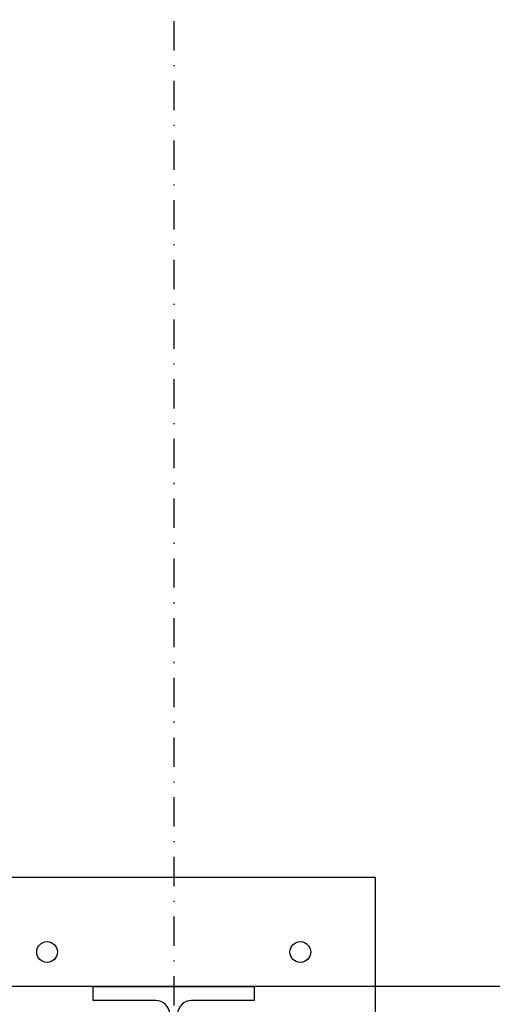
# Model space of a CAD drawing. Header units: centimetres. Extents: x 47725 to 65780, y 1892 to 12037.
# Tile 49 of 156: x 50559 to 50600, y 4527 to 4613. Entities that reach past the tile are written whole.
import ezdxf

# ---------------------------------------------------------------- set-up
doc = ezdxf.new("R2010")
doc.units = ezdxf.units.CM
doc.header["$LTSCALE"] = 0.02
doc.linetypes.add('DASHDOT2', pattern=[12.7, 6.35, -3.175, 0, -3.175])
for name, color, linetype in [('33 - linia 2', 3, 'Continuous'), ('A-ELEWACJE', 3, 'Continuous'), ('A-Grid', 191, 'DASHDOT2')]:
    doc.layers.add(name, color=color, linetype=linetype)
doc.layers.add('CKPOM_POWIERZ', color=1, linetype='Continuous', plot=False)
doc.layers.add('REV', color=20, linetype='Continuous', lineweight=40, plot=False)

# ---------------------------------------------------------------- blocks, each defined once
blk = doc.blocks.new('A$7E8814A102C37C')
at = {"layer": 'A-Grid', "ltscale": 20}
blk.add_lwpolyline([(1000, -130), (1000, -1964.5)], dxfattribs=at)
blk = doc.blocks.new('A$7E8A9A372D53')
at = {"layer": '33 - linia 2'}
blk.add_lwpolyline([(10040, -12530), (10180, -12530), (10180, -12542), (10125.5, -12542, 0.414214), (10113.5, -12554), (10113.5, -12646, 0.414214), (10125.5, -12658), (10180, -12658), (10180, -12670), (10040, -12670), (10040, -12658), (10094.5, -12658, 0.414214), (10106.5, -12646), (10106.5, -12554, 0.414214), (10094.5, -12542), (10040, -12542)], format="xyb", close=True, dxfattribs=at)
blk = doc.blocks.new('A$7E8A16153526364')
at = {"layer": '33 - linia 2'}
blk.add_lwpolyline([(-20285, -12435), (-19935, -12435), (-19935, -12785), (-20285, -12785)], close=True, dxfattribs=at)
for centre in [(-20220, -12500), (-20000, -12500)]:
    blk.add_circle(centre, 9, dxfattribs=at)

msp = doc.modelspace()

# ---------------------------------------------------------------- linework, layer by layer
at = {"layer": 'CKPOM_POWIERZ'}
msp.add_lwpolyline([(49578.82, 5762.604), (51065.82, 5762.604), (51065.82, 4528.604), (49578.82, 4528.604)], close=True, dxfattribs=at)

# ---------------------------------------------------------------- block references
at = {"layer": 'A-ELEWACJE', "xscale": 0.1, "yscale": 0.1, "zscale": 0.1}
msp.add_blockref('A$7E8A16153526364', (52583.82, 5781.604), dxfattribs=at)
at = {"layer": 'A-Grid', "lineweight": -3}
msp.add_blockref('A$7E8814A102C37C', (49572.82, 6187.604), dxfattribs=at)
at = {"layer": 'REV', "xscale": 0.1, "yscale": 0.1, "zscale": 0.1}
msp.add_blockref('A$7E8A9A372D53', (49561.82, 5781.604), dxfattribs=at)

doc.saveas('drawing.dxf')
